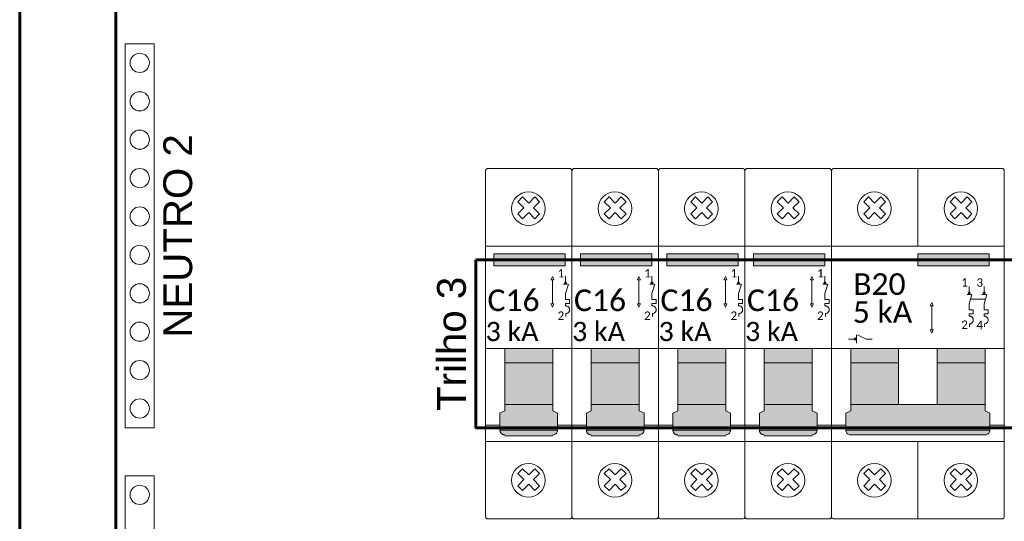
# Model space of a CAD drawing. Extents: x 5066 to 9756, y -2696 to -1109.
# Tile 11 of 248: x 9422.73 to 9426.63, y -2691.02 to -2689.04. Entities that reach past the tile are written whole.
import ezdxf

# ---------------------------------------------------------------- set-up
doc = ezdxf.new("R2010")
doc.units = 0
doc.header["$MEASUREMENT"] = 0
doc.linetypes.add('NULL', pattern=[0])
for name, color, linetype, lineweight in [('DI-Barramento Neutro quadro executivo', 5, 'CONTINUOUS', 5), ('DI-Linhas do diagrama', 3, 'CONTINUOUS', 20), ('DI-Paredes quadro executivo', 7, 'CONTINUOUS', 60), ('DI-Textos', 7, 'CONTINUOUS', 9), ('DI-Trilho', 5, 'CONTINUOUS', 60), ('EL-Disjuntor', 7, 'CONTINUOUS', 9), ('EL-Disjuntor-Alavanca', 7, 'NULL', 5)]:
    doc.layers.add(name, color=color, linetype=linetype, lineweight=lineweight)
doc.layers.add('textos', color=2, linetype='CONTINUOUS')
doc.styles.add('Arial', font='arial.ttf')
doc.styles.add('Calibri', font='calibri.ttf')
doc.styles.add('CalibriLight', font='calibril.ttf')

msp = doc.modelspace()

# ---------------------------------------------------------------- hatches: boundary and pattern name
at = {"layer": 'EL-Disjuntor-Alavanca', "linetype": 'Continuous'}
for points in [[(9424.8924, -2690.0107), (9424.8924, -2689.9638), (9424.6098, -2689.9638), (9424.6098, -2690.0107)], [(9425.2346, -2690.0107), (9425.2346, -2689.9638), (9424.9521, -2689.9638), (9424.9521, -2690.0107)], [(9425.5768, -2690.0107), (9425.5768, -2689.9638), (9425.2943, -2689.9638), (9425.2943, -2690.0107)], [(9425.9191, -2690.0107), (9425.9191, -2689.9638), (9425.6365, -2689.9638), (9425.6365, -2690.0107)], [(9426.5701, -2690.0107), (9426.5701, -2689.9638), (9426.2876, -2689.9638), (9426.2876, -2690.0107)], [(9424.8426, -2690.395), (9424.8426, -2690.338), (9424.6529, -2690.338), (9424.6529, -2690.395)], [(9425.1848, -2690.395), (9425.1848, -2690.338), (9424.9951, -2690.338), (9424.9951, -2690.395)], [(9425.5271, -2690.395), (9425.5271, -2690.338), (9425.3373, -2690.338), (9425.3373, -2690.395)], [(9425.8693, -2690.395), (9425.8693, -2690.338), (9425.6796, -2690.338), (9425.6796, -2690.395)], [(9426.2113, -2690.395), (9426.2113, -2690.338), (9426.0216, -2690.338), (9426.0216, -2690.395)], [(9426.5533, -2690.395), (9426.5533, -2690.338), (9426.3636, -2690.338), (9426.3636, -2690.395)], [(9424.8426, -2690.5597), (9424.8426, -2690.395), (9424.6529, -2690.395), (9424.6529, -2690.5597)], [(9425.1848, -2690.5597), (9425.1848, -2690.395), (9424.9951, -2690.395), (9424.9951, -2690.5597)], [(9425.5271, -2690.5597), (9425.5271, -2690.395), (9425.3373, -2690.395), (9425.3373, -2690.5597)], [(9425.8693, -2690.5597), (9425.8693, -2690.395), (9425.6796, -2690.395), (9425.6796, -2690.5597)], [(9426.2113, -2690.5597), (9426.2113, -2690.395), (9426.0216, -2690.395), (9426.0216, -2690.5597)], [(9426.5533, -2690.5597), (9426.5533, -2690.395), (9426.3636, -2690.395), (9426.3636, -2690.5597)], [(9424.6529, -2690.5597), (9424.6529, -2690.585), (9424.6339, -2690.5945), (9424.6339, -2690.661), (9424.8616, -2690.661), (9424.8616, -2690.5945), (9424.8426, -2690.585), (9424.8426, -2690.5597)], [(9424.9951, -2690.5597), (9424.9951, -2690.585), (9424.9761, -2690.5945), (9424.9761, -2690.661), (9425.2038, -2690.661), (9425.2038, -2690.5945), (9425.1848, -2690.585), (9425.1848, -2690.5597)], [(9425.3373, -2690.5597), (9425.3373, -2690.585), (9425.3183, -2690.5945), (9425.3183, -2690.661), (9425.5461, -2690.661), (9425.5461, -2690.5945), (9425.5271, -2690.585), (9425.5271, -2690.5597)], [(9425.6796, -2690.5597), (9425.6796, -2690.585), (9425.6606, -2690.5945), (9425.6606, -2690.661), (9425.8883, -2690.661), (9425.8883, -2690.5945), (9425.8693, -2690.585), (9425.8693, -2690.5597)], [(9426.0216, -2690.5597), (9426.0216, -2690.585), (9426.0026, -2690.5945), (9426.0026, -2690.661), (9426.5723, -2690.661), (9426.5723, -2690.5945), (9426.5533, -2690.585), (9426.5533, -2690.5597)], [(9424.8521, -2690.6774), (9424.8591, -2690.6705), (9424.8616, -2690.661), (9424.6339, -2690.661), (9424.6364, -2690.6705), (9424.6434, -2690.6774), (9424.6529, -2690.68), (9424.8426, -2690.68)], [(9425.1943, -2690.6774), (9425.2013, -2690.6705), (9425.2038, -2690.661), (9424.9761, -2690.661), (9424.9787, -2690.6705), (9424.9856, -2690.6774), (9424.9951, -2690.68), (9425.1848, -2690.68)], [(9425.5366, -2690.6774), (9425.5435, -2690.6705), (9425.5461, -2690.661), (9425.3183, -2690.661), (9425.3209, -2690.6705), (9425.3278, -2690.6774), (9425.3373, -2690.68), (9425.5271, -2690.68)], [(9425.8788, -2690.6774), (9425.8858, -2690.6705), (9425.8883, -2690.661), (9425.6606, -2690.661), (9425.6631, -2690.6705), (9425.6701, -2690.6774), (9425.6796, -2690.68), (9425.8693, -2690.68)], [(9426.5628, -2690.6774), (9426.5698, -2690.6705), (9426.5723, -2690.661), (9426.0026, -2690.661), (9426.0051, -2690.6705), (9426.0121, -2690.6774), (9426.0216, -2690.68), (9426.3636, -2690.68), (9426.5533, -2690.68)]]:
    msp.add_hatch(color=150, dxfattribs=at).paths.add_polyline_path(points)

# ---------------------------------------------------------------- linework, layer by layer
at = {"layer": 'DI-Barramento Neutro quadro executivo'}
for points in [[(9423.2655, -2689.1315), (9423.1515, -2689.1315), (9423.1515, -2690.6515), (9423.2655, -2690.6515), (9423.2655, -2689.1315)], [(9423.2655, -2690.8415), (9423.1515, -2690.8415), (9423.1515, -2692.3615), (9423.2655, -2692.3615), (9423.2655, -2690.8415)]]:
    msp.add_lwpolyline(points, dxfattribs=at)
at = {"layer": 'DI-Linhas do diagrama'}
for centre in [(9423.2085, -2689.2075), (9423.2085, -2689.3595), (9423.2085, -2689.5115), (9423.2085, -2689.6635), (9423.2085, -2689.8155), (9423.2085, -2689.9675), (9423.2085, -2690.1195), (9423.2085, -2690.2715), (9423.2085, -2690.4235), (9423.2085, -2690.5755), (9423.2085, -2690.9175)]:
    msp.add_circle(centre, 0.038, dxfattribs=at)
at = {"layer": 'DI-Paredes quadro executivo'}
for points in [[(9422.7335, -2684.2865), (9431.2835, -2684.2865), (9431.2835, -2693.7865), (9422.7335, -2693.7865), (9422.7335, -2684.2865)], [(9423.1135, -2684.6665), (9430.9035, -2684.6665), (9430.9035, -2693.4065), (9423.1135, -2693.4065), (9423.1135, -2684.6665)]]:
    msp.add_lwpolyline(points, dxfattribs=at)
at = {"layer": 'DI-Trilho'}
msp.add_lwpolyline([(9424.5385, -2689.9865), (9429.4785, -2689.9865), (9429.4785, -2690.6515), (9424.5385, -2690.6515), (9424.5385, -2689.9865)], dxfattribs=at)
at = {"layer": 'EL-Disjuntor'}
for p, q in [((9424.909, -2689.6255), (9424.586, -2689.6255)), ((9425.2512, -2689.6255), (9424.9282, -2689.6255)), ((9425.5935, -2689.6255), (9425.2705, -2689.6255)), ((9425.9357, -2689.6255), (9425.6127, -2689.6255)), ((9425.9549, -2689.6255), (9426.6199, -2689.6255)), ((9426.2874, -2689.9323), (9426.2874, -2689.6255)), ((9424.5765, -2689.635), (9424.5765, -2691.003)), ((9424.9185, -2691.003), (9424.9185, -2689.635)), ((9424.9187, -2689.635), (9424.9187, -2691.003)), ((9425.2607, -2691.003), (9425.2607, -2689.635)), ((9425.261, -2689.635), (9425.261, -2691.003)), ((9425.603, -2691.003), (9425.603, -2689.635)), ((9425.6032, -2689.635), (9425.6032, -2691.003)), ((9425.9452, -2691.003), (9425.9452, -2689.635)), ((9425.9454, -2689.6349), (9425.9454, -2691.003)), ((9426.6294, -2689.635), (9426.6294, -2691.0032)), ((9424.5765, -2689.9323), (9424.9185, -2689.9323)), ((9424.9187, -2689.9323), (9425.2607, -2689.9323)), ((9425.261, -2689.9323), (9425.603, -2689.9323)), ((9425.6032, -2689.9323), (9425.9452, -2689.9323)), ((9425.9454, -2689.9323), (9426.2874, -2689.9323)), ((9426.2874, -2689.9323), (9426.6294, -2689.9323)), ((9424.5765, -2690.7056), (9424.9185, -2690.7056)), ((9424.9187, -2690.7056), (9425.2607, -2690.7056)), ((9425.261, -2690.7056), (9425.603, -2690.7056)), ((9425.6032, -2690.7056), (9425.9452, -2690.7056)), ((9425.9454, -2690.7056), (9426.2874, -2690.7056)), ((9426.2874, -2690.7056), (9426.6294, -2690.7056)), ((9426.2874, -2691.0125), (9426.2874, -2690.7056)), ((9424.586, -2691.0125), (9424.909, -2691.0125)), ((9424.9282, -2691.0125), (9425.2512, -2691.0125)), ((9425.2705, -2691.0125), (9425.5935, -2691.0125)), ((9425.6127, -2691.0125), (9425.9357, -2691.0125)), ((9425.9549, -2691.0125), (9426.6199, -2691.0125))]:
    msp.add_line(p, q, dxfattribs=at)
at = {"layer": 'EL-Disjuntor', "color": 7}
for p, q in [((9424.7045, -2689.7571), (9424.7233, -2689.7383)), ((9424.7233, -2689.7383), (9424.7475, -2689.7625)), ((9424.7475, -2689.7625), (9424.7717, -2689.7383)), ((9424.7905, -2689.7571), (9424.7717, -2689.7383)), ((9425.0467, -2689.7571), (9425.0656, -2689.7383)), ((9425.0656, -2689.7383), (9425.0897, -2689.7625)), ((9425.0897, -2689.7625), (9425.1139, -2689.7383)), ((9425.1327, -2689.7571), (9425.1139, -2689.7383)), ((9425.389, -2689.7571), (9425.4078, -2689.7383)), ((9425.4078, -2689.7383), (9425.432, -2689.7625)), ((9425.432, -2689.7625), (9425.4562, -2689.7383)), ((9425.475, -2689.7571), (9425.4562, -2689.7383)), ((9425.7312, -2689.7571), (9425.75, -2689.7383)), ((9425.75, -2689.7383), (9425.7742, -2689.7625)), ((9425.7742, -2689.7625), (9425.7984, -2689.7383)), ((9425.8172, -2689.7571), (9425.7984, -2689.7383)), ((9426.0734, -2689.7571), (9426.0923, -2689.7383)), ((9426.0923, -2689.7383), (9426.1164, -2689.7625)), ((9426.1164, -2689.7625), (9426.1406, -2689.7383)), ((9426.1594, -2689.7571), (9426.1406, -2689.7383)), ((9426.4154, -2689.7571), (9426.4343, -2689.7383)), ((9426.4343, -2689.7383), (9426.4584, -2689.7625)), ((9426.4584, -2689.7625), (9426.4826, -2689.7383)), ((9426.5014, -2689.7571), (9426.4826, -2689.7383)), ((9424.7045, -2689.7571), (9424.7287, -2689.7813)), ((9424.7045, -2689.8055), (9424.7287, -2689.7813)), ((9424.7663, -2689.7813), (9424.7905, -2689.7571)), ((9424.7663, -2689.7813), (9424.7905, -2689.8055)), ((9424.7663, -2689.7813), (9424.7905, -2689.8055)), ((9425.0467, -2689.7571), (9425.0709, -2689.7813)), ((9425.0467, -2689.8055), (9425.0709, -2689.7813)), ((9425.1085, -2689.7813), (9425.1327, -2689.7571)), ((9425.1085, -2689.7813), (9425.1327, -2689.8055)), ((9425.1085, -2689.7813), (9425.1327, -2689.8055)), ((9425.389, -2689.7571), (9425.4132, -2689.7813)), ((9425.389, -2689.8055), (9425.4132, -2689.7813)), ((9425.4508, -2689.7813), (9425.475, -2689.7571)), ((9425.4508, -2689.7813), (9425.475, -2689.8055)), ((9425.4508, -2689.7813), (9425.475, -2689.8055)), ((9425.7312, -2689.7571), (9425.7554, -2689.7813)), ((9425.7312, -2689.8055), (9425.7554, -2689.7813)), ((9425.793, -2689.7813), (9425.8172, -2689.7571)), ((9425.793, -2689.7813), (9425.8172, -2689.8055)), ((9425.793, -2689.7813), (9425.8172, -2689.8055)), ((9426.0734, -2689.7571), (9426.0976, -2689.7813)), ((9426.0734, -2689.8055), (9426.0976, -2689.7813)), ((9426.1352, -2689.7813), (9426.1594, -2689.7571)), ((9426.1352, -2689.7813), (9426.1594, -2689.8055)), ((9426.1352, -2689.7813), (9426.1594, -2689.8055)), ((9426.4154, -2689.7571), (9426.4396, -2689.7813)), ((9426.4154, -2689.8055), (9426.4396, -2689.7813)), ((9426.4772, -2689.7813), (9426.5014, -2689.7571)), ((9426.4772, -2689.7813), (9426.5014, -2689.8055)), ((9426.4772, -2689.7813), (9426.5014, -2689.8055)), ((9424.7045, -2689.8055), (9424.7233, -2689.8243)), ((9424.7233, -2689.8243), (9424.7475, -2689.8001)), ((9424.7717, -2689.8243), (9424.7475, -2689.8001)), ((9424.7717, -2689.8243), (9424.7905, -2689.8055)), ((9425.0467, -2689.8055), (9425.0656, -2689.8243)), ((9425.0656, -2689.8243), (9425.0897, -2689.8001)), ((9425.1139, -2689.8243), (9425.0897, -2689.8001)), ((9425.1139, -2689.8243), (9425.1327, -2689.8055)), ((9425.389, -2689.8055), (9425.4078, -2689.8243)), ((9425.4078, -2689.8243), (9425.432, -2689.8001)), ((9425.4562, -2689.8243), (9425.432, -2689.8001)), ((9425.4562, -2689.8243), (9425.475, -2689.8055)), ((9425.7312, -2689.8055), (9425.75, -2689.8243)), ((9425.75, -2689.8243), (9425.7742, -2689.8001)), ((9425.7984, -2689.8243), (9425.7742, -2689.8001)), ((9425.7984, -2689.8243), (9425.8172, -2689.8055)), ((9426.0734, -2689.8055), (9426.0923, -2689.8243)), ((9426.0923, -2689.8243), (9426.1164, -2689.8001)), ((9426.1406, -2689.8243), (9426.1164, -2689.8001)), ((9426.1406, -2689.8243), (9426.1594, -2689.8055)), ((9426.4154, -2689.8055), (9426.4343, -2689.8243)), ((9426.4343, -2689.8243), (9426.4584, -2689.8001)), ((9426.4826, -2689.8243), (9426.4584, -2689.8001)), ((9426.4826, -2689.8243), (9426.5014, -2689.8055)), ((9424.7045, -2690.8325), (9424.7233, -2690.8137)), ((9424.7045, -2690.8325), (9424.7287, -2690.8567)), ((9424.7233, -2690.8137), (9424.7475, -2690.8379)), ((9424.7475, -2690.8379), (9424.7717, -2690.8137)), ((9424.7663, -2690.8567), (9424.7905, -2690.8325)), ((9424.7905, -2690.8325), (9424.7717, -2690.8137)), ((9425.0467, -2690.8325), (9425.0656, -2690.8137)), ((9425.0467, -2690.8325), (9425.0709, -2690.8567)), ((9425.0656, -2690.8137), (9425.0897, -2690.8379)), ((9425.0897, -2690.8379), (9425.1139, -2690.8137)), ((9425.1085, -2690.8567), (9425.1327, -2690.8325)), ((9425.1327, -2690.8325), (9425.1139, -2690.8137)), ((9425.389, -2690.8325), (9425.4078, -2690.8137)), ((9425.389, -2690.8325), (9425.4132, -2690.8567)), ((9425.4078, -2690.8137), (9425.432, -2690.8379)), ((9425.432, -2690.8379), (9425.4562, -2690.8137)), ((9425.4508, -2690.8567), (9425.475, -2690.8325)), ((9425.475, -2690.8325), (9425.4562, -2690.8137)), ((9425.7312, -2690.8325), (9425.75, -2690.8137)), ((9425.7312, -2690.8325), (9425.7554, -2690.8567)), ((9425.75, -2690.8137), (9425.7742, -2690.8379)), ((9425.7742, -2690.8379), (9425.7984, -2690.8137)), ((9425.793, -2690.8567), (9425.8172, -2690.8325)), ((9425.8172, -2690.8325), (9425.7984, -2690.8137)), ((9426.0734, -2690.8325), (9426.0923, -2690.8137)), ((9426.0734, -2690.8325), (9426.0976, -2690.8567)), ((9426.0923, -2690.8137), (9426.1164, -2690.8379)), ((9426.1164, -2690.8379), (9426.1406, -2690.8137)), ((9426.1352, -2690.8567), (9426.1594, -2690.8325)), ((9426.1594, -2690.8325), (9426.1406, -2690.8137)), ((9426.4154, -2690.8325), (9426.4343, -2690.8137)), ((9426.4154, -2690.8325), (9426.4396, -2690.8567)), ((9426.4343, -2690.8137), (9426.4584, -2690.8379)), ((9426.4584, -2690.8379), (9426.4826, -2690.8137)), ((9426.4772, -2690.8567), (9426.5014, -2690.8325)), ((9426.5014, -2690.8325), (9426.4826, -2690.8137)), ((9424.7045, -2690.8809), (9424.7287, -2690.8567)), ((9424.7233, -2690.8997), (9424.7475, -2690.8755)), ((9424.7717, -2690.8997), (9424.7475, -2690.8755)), ((9424.7663, -2690.8567), (9424.7905, -2690.8809)), ((9424.7663, -2690.8567), (9424.7905, -2690.8809)), ((9425.0467, -2690.8809), (9425.0709, -2690.8567)), ((9425.0656, -2690.8997), (9425.0897, -2690.8755)), ((9425.1139, -2690.8997), (9425.0897, -2690.8755)), ((9425.1085, -2690.8567), (9425.1327, -2690.8809)), ((9425.1085, -2690.8567), (9425.1327, -2690.8809)), ((9425.389, -2690.8809), (9425.4132, -2690.8567)), ((9425.4078, -2690.8997), (9425.432, -2690.8755)), ((9425.4562, -2690.8997), (9425.432, -2690.8755)), ((9425.4508, -2690.8567), (9425.475, -2690.8809)), ((9425.4508, -2690.8567), (9425.475, -2690.8809)), ((9425.7312, -2690.8809), (9425.7554, -2690.8567)), ((9425.75, -2690.8997), (9425.7742, -2690.8755)), ((9425.7984, -2690.8997), (9425.7742, -2690.8755)), ((9425.793, -2690.8567), (9425.8172, -2690.8809)), ((9425.793, -2690.8567), (9425.8172, -2690.8809)), ((9426.0734, -2690.8809), (9426.0976, -2690.8567)), ((9426.0923, -2690.8997), (9426.1164, -2690.8755)), ((9426.1406, -2690.8997), (9426.1164, -2690.8755)), ((9426.1352, -2690.8567), (9426.1594, -2690.8809)), ((9426.1352, -2690.8567), (9426.1594, -2690.8809)), ((9426.4154, -2690.8809), (9426.4396, -2690.8567)), ((9426.4343, -2690.8997), (9426.4584, -2690.8755)), ((9426.4826, -2690.8997), (9426.4584, -2690.8755)), ((9426.4772, -2690.8567), (9426.5014, -2690.8809)), ((9426.4772, -2690.8567), (9426.5014, -2690.8809)), ((9424.7045, -2690.8809), (9424.7233, -2690.8997)), ((9424.7717, -2690.8997), (9424.7905, -2690.8809)), ((9425.0467, -2690.8809), (9425.0656, -2690.8997)), ((9425.1139, -2690.8997), (9425.1327, -2690.8809)), ((9425.389, -2690.8809), (9425.4078, -2690.8997)), ((9425.4562, -2690.8997), (9425.475, -2690.8809)), ((9425.7312, -2690.8809), (9425.75, -2690.8997)), ((9425.7984, -2690.8997), (9425.8172, -2690.8809)), ((9426.0734, -2690.8809), (9426.0923, -2690.8997)), ((9426.1406, -2690.8997), (9426.1594, -2690.8809)), ((9426.4154, -2690.8809), (9426.4343, -2690.8997)), ((9426.4826, -2690.8997), (9426.5014, -2690.8809))]:
    msp.add_line(p, q, dxfattribs=at)
at = {"layer": 'EL-Disjuntor', "lineweight": 9}
for p, q in [((9424.5767, -2690.338), (9424.9187, -2690.338)), ((9424.6529, -2690.338), (9424.6529, -2690.585)), ((9424.8426, -2690.338), (9424.8426, -2690.5597)), ((9424.919, -2690.338), (9425.261, -2690.338)), ((9424.9951, -2690.338), (9424.9951, -2690.585)), ((9425.1848, -2690.338), (9425.1848, -2690.5597)), ((9425.2612, -2690.338), (9425.6032, -2690.338)), ((9425.3373, -2690.338), (9425.3373, -2690.585)), ((9425.5271, -2690.338), (9425.5271, -2690.5597)), ((9425.6034, -2690.338), (9425.9454, -2690.338)), ((9425.6796, -2690.338), (9425.6796, -2690.585)), ((9425.8693, -2690.338), (9425.8693, -2690.5597)), ((9425.9454, -2690.338), (9426.2874, -2690.338)), ((9426.0216, -2690.338), (9426.0216, -2690.585)), ((9426.2113, -2690.338), (9426.2113, -2690.5597)), ((9426.2874, -2690.338), (9426.6294, -2690.338)), ((9426.3636, -2690.338), (9426.3636, -2690.5597)), ((9426.5533, -2690.338), (9426.5533, -2690.585)), ((9424.6529, -2690.395), (9424.8426, -2690.395)), ((9424.9951, -2690.395), (9425.1848, -2690.395)), ((9425.3373, -2690.395), (9425.5271, -2690.395)), ((9425.6796, -2690.395), (9425.8693, -2690.395)), ((9426.0216, -2690.395), (9426.2113, -2690.395)), ((9426.3636, -2690.395), (9426.5533, -2690.395)), ((9424.6529, -2690.5597), (9424.8426, -2690.5597)), ((9424.8426, -2690.585), (9424.8426, -2690.5597)), ((9424.9951, -2690.5597), (9425.1848, -2690.5597)), ((9425.1848, -2690.585), (9425.1848, -2690.5597)), ((9425.3373, -2690.5597), (9425.5271, -2690.5597)), ((9425.5271, -2690.585), (9425.5271, -2690.5597)), ((9425.6796, -2690.5597), (9425.8693, -2690.5597)), ((9425.8693, -2690.585), (9425.8693, -2690.5597)), ((9426.0216, -2690.5597), (9426.2113, -2690.5597)), ((9426.2113, -2690.5597), (9426.3636, -2690.5597)), ((9426.3636, -2690.5597), (9426.5533, -2690.5597)), ((9424.6339, -2690.5945), (9424.6529, -2690.585)), ((9424.6339, -2690.661), (9424.6339, -2690.5945)), ((9424.8616, -2690.5945), (9424.8426, -2690.585)), ((9424.8616, -2690.661), (9424.8616, -2690.5945)), ((9424.9761, -2690.5945), (9424.9951, -2690.585)), ((9424.9761, -2690.661), (9424.9761, -2690.5945)), ((9425.2038, -2690.5945), (9425.1848, -2690.585)), ((9425.2038, -2690.661), (9425.2038, -2690.5945)), ((9425.3183, -2690.5945), (9425.3373, -2690.585)), ((9425.3183, -2690.661), (9425.3183, -2690.5945)), ((9425.5461, -2690.5945), (9425.5271, -2690.585)), ((9425.5461, -2690.661), (9425.5461, -2690.5945)), ((9425.6606, -2690.5945), (9425.6796, -2690.585)), ((9425.6606, -2690.661), (9425.6606, -2690.5945)), ((9425.8883, -2690.5945), (9425.8693, -2690.585)), ((9425.8883, -2690.661), (9425.8883, -2690.5945)), ((9426.0026, -2690.5945), (9426.0216, -2690.585)), ((9426.0026, -2690.661), (9426.0026, -2690.5945)), ((9426.5723, -2690.5945), (9426.5533, -2690.585)), ((9426.5723, -2690.5945), (9426.5723, -2690.661)), ((9424.5767, -2690.642), (9424.6339, -2690.642)), ((9424.8616, -2690.642), (9424.9187, -2690.6419)), ((9424.919, -2690.642), (9424.9761, -2690.642)), ((9425.2038, -2690.642), (9425.261, -2690.6419)), ((9425.2612, -2690.642), (9425.3183, -2690.642)), ((9425.5461, -2690.642), (9425.6032, -2690.6419)), ((9425.6034, -2690.642), (9425.6606, -2690.642)), ((9425.8883, -2690.642), (9425.9454, -2690.6419)), ((9425.9454, -2690.642), (9426.0026, -2690.642)), ((9426.5723, -2690.642), (9426.6294, -2690.642)), ((9424.6339, -2690.661), (9424.8616, -2690.661)), ((9424.6529, -2690.6834), (9424.8426, -2690.6834)), ((9424.9761, -2690.661), (9425.2038, -2690.661)), ((9424.9951, -2690.6834), (9425.1848, -2690.6834)), ((9425.3183, -2690.661), (9425.5461, -2690.661)), ((9425.3373, -2690.6834), (9425.5271, -2690.6834)), ((9425.6606, -2690.661), (9425.8883, -2690.661)), ((9425.6796, -2690.6834), (9425.8693, -2690.6834)), ((9426.0026, -2690.661), (9426.5723, -2690.661)), ((9426.3636, -2690.68), (9426.0216, -2690.68)), ((9426.5533, -2690.68), (9426.3636, -2690.68))]:
    msp.add_line(p, q, dxfattribs=at)
at = {"layer": 'EL-Disjuntor'}
for points in [[(9424.586, -2689.6255), (9424.5844, -2689.6256), (9424.5828, -2689.6261), (9424.5813, -2689.6268), (9424.5799, -2689.6277), (9424.5787, -2689.6289), (9424.5778, -2689.6302), (9424.5771, -2689.6317), (9424.5767, -2689.6333), (9424.5765, -2689.635)], [(9424.9185, -2689.635), (9424.9184, -2689.6333), (9424.9179, -2689.6317), (9424.9172, -2689.6302), (9424.9163, -2689.6289), (9424.9151, -2689.6277), (9424.9138, -2689.6268), (9424.9123, -2689.6261), (9424.9107, -2689.6256), (9424.909, -2689.6255)], [(9424.9282, -2689.6255), (9424.9266, -2689.6256), (9424.925, -2689.6261), (9424.9235, -2689.6268), (9424.9221, -2689.6277), (9424.921, -2689.6289), (9424.92, -2689.6302), (9424.9193, -2689.6317), (9424.9189, -2689.6333), (9424.9187, -2689.635)], [(9425.2607, -2689.635), (9425.2606, -2689.6333), (9425.2602, -2689.6317), (9425.2595, -2689.6302), (9425.2585, -2689.6289), (9425.2573, -2689.6277), (9425.256, -2689.6268), (9425.2545, -2689.6261), (9425.2529, -2689.6256), (9425.2512, -2689.6255)], [(9425.2705, -2689.6255), (9425.2688, -2689.6256), (9425.2672, -2689.6261), (9425.2657, -2689.6268), (9425.2644, -2689.6277), (9425.2632, -2689.6289), (9425.2622, -2689.6302), (9425.2615, -2689.6317), (9425.2611, -2689.6333), (9425.261, -2689.635)], [(9425.603, -2689.635), (9425.6028, -2689.6333), (9425.6024, -2689.6317), (9425.6017, -2689.6302), (9425.6008, -2689.6289), (9425.5996, -2689.6277), (9425.5982, -2689.6268), (9425.5967, -2689.6261), (9425.5951, -2689.6256), (9425.5935, -2689.6255)], [(9425.6127, -2689.6255), (9425.6111, -2689.6256), (9425.6095, -2689.6261), (9425.608, -2689.6268), (9425.6066, -2689.6277), (9425.6054, -2689.6289), (9425.6045, -2689.6302), (9425.6038, -2689.6317), (9425.6033, -2689.6333), (9425.6032, -2689.635)], [(9425.9452, -2689.635), (9425.9451, -2689.6333), (9425.9446, -2689.6317), (9425.9439, -2689.6302), (9425.943, -2689.6289), (9425.9418, -2689.6277), (9425.9405, -2689.6268), (9425.939, -2689.6261), (9425.9374, -2689.6256), (9425.9357, -2689.6255)], [(9425.9549, -2689.6255), (9425.9533, -2689.6256), (9425.9517, -2689.6261), (9425.9502, -2689.6268), (9425.9488, -2689.6277), (9425.9477, -2689.6289), (9425.9467, -2689.6302), (9425.946, -2689.6317), (9425.9456, -2689.6333), (9425.9454, -2689.635)], [(9426.6294, -2689.635), (9426.6293, -2689.6333), (9426.6289, -2689.6317), (9426.6282, -2689.6302), (9426.6272, -2689.6289), (9426.626, -2689.6277), (9426.6247, -2689.6268), (9426.6232, -2689.6261), (9426.6216, -2689.6256), (9426.6199, -2689.6255)], [(9424.5765, -2691.003), (9424.5767, -2691.0046), (9424.5771, -2691.0062), (9424.5778, -2691.0077), (9424.5787, -2691.0091), (9424.5799, -2691.0103), (9424.5813, -2691.0112), (9424.5828, -2691.0119), (9424.5844, -2691.0123), (9424.586, -2691.0125)], [(9424.909, -2691.0125), (9424.9107, -2691.0123), (9424.9123, -2691.0119), (9424.9138, -2691.0112), (9424.9151, -2691.0103), (9424.9163, -2691.0091), (9424.9172, -2691.0077), (9424.9179, -2691.0062), (9424.9184, -2691.0046), (9424.9185, -2691.003)], [(9424.9187, -2691.003), (9424.9189, -2691.0046), (9424.9193, -2691.0062), (9424.92, -2691.0077), (9424.921, -2691.0091), (9424.9221, -2691.0103), (9424.9235, -2691.0112), (9424.925, -2691.0119), (9424.9266, -2691.0123), (9424.9282, -2691.0125)], [(9425.2512, -2691.0125), (9425.2529, -2691.0123), (9425.2545, -2691.0119), (9425.256, -2691.0112), (9425.2573, -2691.0103), (9425.2585, -2691.0091), (9425.2595, -2691.0077), (9425.2602, -2691.0062), (9425.2606, -2691.0046), (9425.2607, -2691.003)], [(9425.261, -2691.003), (9425.2611, -2691.0046), (9425.2615, -2691.0062), (9425.2622, -2691.0077), (9425.2632, -2691.0091), (9425.2644, -2691.0103), (9425.2657, -2691.0112), (9425.2672, -2691.0119), (9425.2688, -2691.0123), (9425.2705, -2691.0125)], [(9425.5935, -2691.0125), (9425.5951, -2691.0123), (9425.5967, -2691.0119), (9425.5982, -2691.0112), (9425.5996, -2691.0103), (9425.6008, -2691.0091), (9425.6017, -2691.0077), (9425.6024, -2691.0062), (9425.6028, -2691.0046), (9425.603, -2691.003)], [(9425.6032, -2691.003), (9425.6033, -2691.0046), (9425.6038, -2691.0062), (9425.6045, -2691.0077), (9425.6054, -2691.0091), (9425.6066, -2691.0103), (9425.608, -2691.0112), (9425.6095, -2691.0119), (9425.6111, -2691.0123), (9425.6127, -2691.0125)], [(9425.9357, -2691.0125), (9425.9374, -2691.0123), (9425.939, -2691.0119), (9425.9405, -2691.0112), (9425.9418, -2691.0103), (9425.943, -2691.0091), (9425.9439, -2691.0077), (9425.9446, -2691.0062), (9425.9451, -2691.0046), (9425.9452, -2691.003)], [(9425.9454, -2691.003), (9425.9456, -2691.0046), (9425.946, -2691.0062), (9425.9467, -2691.0077), (9425.9477, -2691.0091), (9425.9488, -2691.0103), (9425.9502, -2691.0112), (9425.9517, -2691.0119), (9425.9533, -2691.0123), (9425.9549, -2691.0125)], [(9426.6199, -2691.0125), (9426.6216, -2691.0123), (9426.6232, -2691.0119), (9426.6247, -2691.0112), (9426.626, -2691.0103), (9426.6272, -2691.0091), (9426.6282, -2691.0077), (9426.6289, -2691.0062), (9426.6293, -2691.0046), (9426.6294, -2691.003)]]:
    msp.add_lwpolyline(points, dxfattribs=at)
at = {"layer": 'EL-Disjuntor', "lineweight": 9}
for points in [[(9424.6098, -2689.9638), (9424.6098, -2690.0107), (9424.8924, -2690.0107), (9424.8924, -2689.9638), (9424.6098, -2689.9638)], [(9424.9521, -2689.9638), (9424.9521, -2690.0107), (9425.2346, -2690.0107), (9425.2346, -2689.9638), (9424.9521, -2689.9638)], [(9425.2943, -2689.9638), (9425.2943, -2690.0107), (9425.5768, -2690.0107), (9425.5768, -2689.9638), (9425.2943, -2689.9638)], [(9425.6365, -2689.9638), (9425.6365, -2690.0107), (9425.9191, -2690.0107), (9425.9191, -2689.9638), (9425.6365, -2689.9638)], [(9426.2876, -2689.9638), (9426.2876, -2690.0107), (9426.5701, -2690.0107), (9426.5701, -2689.9638), (9426.2876, -2689.9638)], [(9424.6339, -2690.661), (9424.634, -2690.6626), (9424.6342, -2690.6643), (9424.6345, -2690.6659), (9424.635, -2690.6675), (9424.6357, -2690.669), (9424.6364, -2690.6705), (9424.6373, -2690.6719), (9424.6383, -2690.6732), (9424.6394, -2690.6744), (9424.6407, -2690.6755), (9424.642, -2690.6765), (9424.6434, -2690.6774), (9424.6449, -2690.6782), (9424.6464, -2690.6788), (9424.648, -2690.6793), (9424.6496, -2690.6797), (9424.6512, -2690.6799), (9424.6529, -2690.68)], [(9424.8426, -2690.68), (9424.8459, -2690.6797), (9424.8491, -2690.6788), (9424.8521, -2690.6774), (9424.8548, -2690.6755), (9424.8572, -2690.6732), (9424.8591, -2690.6705), (9424.8605, -2690.6675), (9424.8613, -2690.6643), (9424.8616, -2690.661)], [(9424.9761, -2690.661), (9424.9762, -2690.6626), (9424.9764, -2690.6643), (9424.9768, -2690.6659), (9424.9773, -2690.6675), (9424.9779, -2690.669), (9424.9787, -2690.6705), (9424.9795, -2690.6719), (9424.9806, -2690.6732), (9424.9817, -2690.6744), (9424.9829, -2690.6755), (9424.9842, -2690.6765), (9424.9856, -2690.6774), (9424.9871, -2690.6782), (9424.9886, -2690.6788), (9424.9902, -2690.6793), (9424.9918, -2690.6797), (9424.9935, -2690.6799), (9424.9951, -2690.68)], [(9425.1848, -2690.68), (9425.1881, -2690.6797), (9425.1913, -2690.6788), (9425.1943, -2690.6774), (9425.197, -2690.6755), (9425.1994, -2690.6732), (9425.2013, -2690.6705), (9425.2027, -2690.6675), (9425.2035, -2690.6643), (9425.2038, -2690.661)], [(9425.3183, -2690.661), (9425.3184, -2690.6626), (9425.3186, -2690.6643), (9425.319, -2690.6659), (9425.3195, -2690.6675), (9425.3201, -2690.669), (9425.3209, -2690.6705), (9425.3218, -2690.6719), (9425.3228, -2690.6732), (9425.3239, -2690.6744), (9425.3251, -2690.6755), (9425.3264, -2690.6765), (9425.3278, -2690.6774), (9425.3293, -2690.6782), (9425.3308, -2690.6788), (9425.3324, -2690.6793), (9425.334, -2690.6797), (9425.3357, -2690.6799), (9425.3373, -2690.68)], [(9425.5271, -2690.68), (9425.5304, -2690.6797), (9425.5336, -2690.6788), (9425.5366, -2690.6774), (9425.5393, -2690.6755), (9425.5416, -2690.6732), (9425.5435, -2690.6705), (9425.5449, -2690.6675), (9425.5458, -2690.6643), (9425.5461, -2690.661)], [(9425.6606, -2690.661), (9425.6606, -2690.6626), (9425.6609, -2690.6643), (9425.6612, -2690.6659), (9425.6617, -2690.6675), (9425.6624, -2690.669), (9425.6631, -2690.6705), (9425.664, -2690.6719), (9425.665, -2690.6732), (9425.6661, -2690.6744), (9425.6674, -2690.6755), (9425.6687, -2690.6765), (9425.6701, -2690.6774), (9425.6715, -2690.6782), (9425.6731, -2690.6788), (9425.6747, -2690.6793), (9425.6763, -2690.6797), (9425.6779, -2690.6799), (9425.6796, -2690.68)], [(9425.8693, -2690.68), (9425.8726, -2690.6797), (9425.8758, -2690.6788), (9425.8788, -2690.6774), (9425.8815, -2690.6755), (9425.8839, -2690.6732), (9425.8858, -2690.6705), (9425.8872, -2690.6675), (9425.888, -2690.6643), (9425.8883, -2690.661)], [(9426.0026, -2690.661), (9426.0029, -2690.6643), (9426.0037, -2690.6675), (9426.0051, -2690.6705), (9426.007, -2690.6732), (9426.0094, -2690.6755), (9426.0121, -2690.6774), (9426.0151, -2690.6788), (9426.0183, -2690.6797), (9426.0216, -2690.68)], [(9426.5533, -2690.68), (9426.5566, -2690.6797), (9426.5598, -2690.6788), (9426.5628, -2690.6774), (9426.5655, -2690.6755), (9426.5679, -2690.6732), (9426.5698, -2690.6705), (9426.5712, -2690.6675), (9426.572, -2690.6643), (9426.5723, -2690.661)]]:
    msp.add_lwpolyline(points, dxfattribs=at)
at = {"layer": 'EL-Disjuntor', "color": 7}
for centre in [(9424.7465, -2689.7843), (9425.0887, -2689.7843), (9425.4309, -2689.7843), (9425.7732, -2689.7843), (9426.1154, -2689.7843), (9426.4574, -2689.7843), (9424.7465, -2690.8597), (9425.0887, -2690.8597), (9425.4309, -2690.8597), (9425.7732, -2690.8597), (9426.1154, -2690.8597), (9426.4574, -2690.8597)]:
    msp.add_circle(centre, 0.0665, dxfattribs=at)
at = {"layer": 'textos', "lineweight": 9}
for p, q in [((9424.8415, -2690.0528), (9424.8356, -2690.0665)), ((9424.8415, -2690.0528), (9424.8475, -2690.0665)), ((9424.8931, -2690.0517), (9424.8931, -2690.0832)), ((9425.1838, -2690.0528), (9425.1778, -2690.0665)), ((9425.1838, -2690.0528), (9425.1897, -2690.0665)), ((9425.2354, -2690.0517), (9425.2354, -2690.0832)), ((9425.526, -2690.0528), (9425.5201, -2690.0665)), ((9425.526, -2690.0528), (9425.5319, -2690.0665)), ((9425.5776, -2690.0517), (9425.5776, -2690.0832)), ((9425.8682, -2690.0528), (9425.8623, -2690.0665)), ((9425.8682, -2690.0528), (9425.8742, -2690.0665)), ((9425.9198, -2690.0517), (9425.9198, -2690.0832)), ((9424.8356, -2690.0665), (9424.8475, -2690.0665)), ((9424.8415, -2690.0665), (9424.8415, -2690.1609)), ((9424.8931, -2690.0832), (9424.8848, -2690.0832)), ((9424.8931, -2690.0782), (9424.889, -2690.0754)), ((9424.8971, -2690.0749), (9424.8892, -2690.0814)), ((9424.8931, -2690.0782), (9424.8971, -2690.0809)), ((9424.8931, -2690.0832), (9424.9015, -2690.0832)), ((9424.8931, -2690.1207), (9424.9045, -2690.0839)), ((9425.1778, -2690.0665), (9425.1897, -2690.0665)), ((9425.1838, -2690.0665), (9425.1838, -2690.1609)), ((9425.2354, -2690.0832), (9425.227, -2690.0832)), ((9425.2354, -2690.0782), (9425.2312, -2690.0754)), ((9425.2394, -2690.0749), (9425.2314, -2690.0814)), ((9425.2354, -2690.0782), (9425.2394, -2690.0809)), ((9425.2354, -2690.0832), (9425.2437, -2690.0832)), ((9425.2354, -2690.1207), (9425.2467, -2690.0839)), ((9425.5201, -2690.0665), (9425.5319, -2690.0665)), ((9425.526, -2690.0665), (9425.526, -2690.1609)), ((9425.5776, -2690.0832), (9425.5693, -2690.0832)), ((9425.5776, -2690.0782), (9425.5735, -2690.0754)), ((9425.5816, -2690.0749), (9425.5736, -2690.0814)), ((9425.5776, -2690.0782), (9425.5816, -2690.0809)), ((9425.5776, -2690.0832), (9425.5859, -2690.0832)), ((9425.5776, -2690.1207), (9425.589, -2690.0839)), ((9425.8623, -2690.0665), (9425.8742, -2690.0665)), ((9425.8682, -2690.0665), (9425.8682, -2690.1609)), ((9425.9198, -2690.0832), (9425.9115, -2690.0832)), ((9425.9198, -2690.0782), (9425.9157, -2690.0754)), ((9425.9238, -2690.0749), (9425.9158, -2690.0814)), ((9425.9198, -2690.0782), (9425.9238, -2690.0809)), ((9425.9198, -2690.0832), (9425.9282, -2690.0832)), ((9425.9198, -2690.1207), (9425.9312, -2690.0839)), ((9426.4902, -2690.0922), (9426.4902, -2690.1237)), ((9426.5492, -2690.0922), (9426.5492, -2690.1237)), ((9424.8931, -2690.1207), (9424.8931, -2690.1443)), ((9425.2354, -2690.1207), (9425.2354, -2690.1443)), ((9425.5776, -2690.1207), (9425.5776, -2690.1443)), ((9425.9198, -2690.1207), (9425.9198, -2690.1443)), ((9426.4902, -2690.1237), (9426.4819, -2690.1237)), ((9426.4902, -2690.1187), (9426.4861, -2690.1158)), ((9426.4942, -2690.1154), (9426.4863, -2690.1219)), ((9426.4902, -2690.1187), (9426.4942, -2690.1214)), ((9426.4902, -2690.1237), (9426.4986, -2690.1237)), ((9426.4902, -2690.1612), (9426.5016, -2690.1244)), ((9426.5492, -2690.1237), (9426.5409, -2690.1237)), ((9426.5492, -2690.1187), (9426.5451, -2690.1158)), ((9426.5532, -2690.1154), (9426.5452, -2690.1219)), ((9426.5492, -2690.1187), (9426.5532, -2690.1214)), ((9426.5492, -2690.1237), (9426.5575, -2690.1237)), ((9426.5492, -2690.1612), (9426.5606, -2690.1244)), ((9424.8415, -2690.1745), (9424.8356, -2690.1609)), ((9424.8356, -2690.1609), (9424.8475, -2690.1609)), ((9424.8415, -2690.1745), (9424.8475, -2690.1609)), ((9424.8931, -2690.1443), (9424.9091, -2690.1443)), ((9424.9091, -2690.1596), (9424.8931, -2690.1596)), ((9424.8931, -2690.1596), (9424.8931, -2690.1694)), ((9424.9091, -2690.1443), (9424.9091, -2690.1596)), ((9425.1838, -2690.1745), (9425.1778, -2690.1609)), ((9425.1778, -2690.1609), (9425.1897, -2690.1609)), ((9425.1838, -2690.1745), (9425.1897, -2690.1609)), ((9425.2354, -2690.1443), (9425.2513, -2690.1443)), ((9425.2513, -2690.1596), (9425.2354, -2690.1596)), ((9425.2354, -2690.1596), (9425.2354, -2690.1694)), ((9425.2513, -2690.1443), (9425.2513, -2690.1596)), ((9425.526, -2690.1745), (9425.5201, -2690.1609)), ((9425.5201, -2690.1609), (9425.5319, -2690.1609)), ((9425.526, -2690.1745), (9425.5319, -2690.1609)), ((9425.5776, -2690.1443), (9425.5935, -2690.1443)), ((9425.5935, -2690.1596), (9425.5776, -2690.1596)), ((9425.5776, -2690.1596), (9425.5776, -2690.1694)), ((9425.5935, -2690.1443), (9425.5935, -2690.1596)), ((9425.8682, -2690.1745), (9425.8623, -2690.1609)), ((9425.8623, -2690.1609), (9425.8742, -2690.1609)), ((9425.8682, -2690.1745), (9425.8742, -2690.1609)), ((9425.9198, -2690.1443), (9425.9358, -2690.1443)), ((9425.9358, -2690.1596), (9425.9198, -2690.1596)), ((9425.9198, -2690.1596), (9425.9198, -2690.1694)), ((9425.9358, -2690.1443), (9425.9358, -2690.1596)), ((9426.3422, -2690.1558), (9426.3362, -2690.1695)), ((9426.3362, -2690.1695), (9426.3481, -2690.1695)), ((9426.3422, -2690.1558), (9426.3481, -2690.1695)), ((9426.3422, -2690.1695), (9426.3422, -2690.2639)), ((9426.4902, -2690.1612), (9426.4902, -2690.1848)), ((9426.5492, -2690.1612), (9426.5492, -2690.1848)), ((9424.8946, -2690.1996), (9424.8946, -2690.2112)), ((9425.2368, -2690.1996), (9425.2368, -2690.2112)), ((9425.579, -2690.1996), (9425.579, -2690.2112)), ((9425.9213, -2690.1996), (9425.9213, -2690.2112)), ((9426.4902, -2690.1848), (9426.5062, -2690.1848)), ((9426.5062, -2690.2001), (9426.4902, -2690.2001)), ((9426.4902, -2690.2001), (9426.4902, -2690.2099)), ((9426.5062, -2690.1848), (9426.5062, -2690.2001)), ((9426.5492, -2690.1848), (9426.5651, -2690.1848)), ((9426.5651, -2690.2001), (9426.5492, -2690.2001)), ((9426.5492, -2690.2001), (9426.5492, -2690.2099)), ((9426.5651, -2690.1848), (9426.5651, -2690.2001)), ((9426.4917, -2690.2401), (9426.4917, -2690.2517)), ((9426.5506, -2690.2401), (9426.5506, -2690.2517)), ((9426.0449, -2690.3004), (9426.0449, -2690.2837)), ((9426.0825, -2690.3004), (9426.0484, -2690.2837)), ((9426.3422, -2690.2775), (9426.3362, -2690.2639)), ((9426.3362, -2690.2639), (9426.3481, -2690.2639)), ((9426.3422, -2690.2775), (9426.3481, -2690.2639)), ((9426.0134, -2690.3004), (9426.0449, -2690.3004)), ((9426.0367, -2690.2964), (9426.0432, -2690.3044)), ((9426.0399, -2690.3004), (9426.0371, -2690.3045)), ((9426.0399, -2690.3004), (9426.0426, -2690.2964)), ((9426.0449, -2690.3004), (9426.0449, -2690.3171)), ((9426.0825, -2690.3004), (9426.1061, -2690.3004))]:
    msp.add_line(p, q, dxfattribs=at)
at = {"layer": 'textos', "lineweight": 9, "ltscale": 0.08}
msp.add_line((9426.4959, -2690.1428), (9426.5549, -2690.1428), dxfattribs=at)
at = {"layer": 'textos', "lineweight": 9}
for points in [[(9424.8946, -2690.1996), (9424.8964, -2690.1995), (9424.8982, -2690.1992), (9424.8999, -2690.1986), (9424.9015, -2690.1979), (9424.9031, -2690.197), (9424.9045, -2690.1959), (9424.9058, -2690.1946), (9424.907, -2690.1932), (9424.9079, -2690.1916), (9424.9087, -2690.19), (9424.9092, -2690.1883), (9424.9096, -2690.1865), (9424.9097, -2690.1847), (9424.9096, -2690.1829), (9424.9093, -2690.1811), (9424.9088, -2690.1793), (9424.9081, -2690.1777), (9424.9072, -2690.1761), (9424.9061, -2690.1747), (9424.9048, -2690.1734), (9424.9034, -2690.1722), (9424.9019, -2690.1712), (9424.9002, -2690.1705), (9424.8985, -2690.1699), (9424.8967, -2690.1695), (9424.8949, -2690.1694), (9424.8931, -2690.1694)], [(9425.2368, -2690.1996), (9425.2386, -2690.1995), (9425.2404, -2690.1992), (9425.2421, -2690.1986), (9425.2438, -2690.1979), (9425.2453, -2690.197), (9425.2468, -2690.1959), (9425.2481, -2690.1946), (9425.2492, -2690.1932), (9425.2501, -2690.1916), (9425.2509, -2690.19), (9425.2515, -2690.1883), (9425.2518, -2690.1865), (9425.2519, -2690.1847), (9425.2518, -2690.1829), (9425.2515, -2690.1811), (9425.251, -2690.1793), (9425.2503, -2690.1777), (9425.2494, -2690.1761), (9425.2483, -2690.1747), (9425.247, -2690.1734), (9425.2456, -2690.1722), (9425.2441, -2690.1712), (9425.2425, -2690.1705), (9425.2408, -2690.1699), (9425.239, -2690.1695), (9425.2372, -2690.1694), (9425.2354, -2690.1694)], [(9425.579, -2690.1996), (9425.5808, -2690.1995), (9425.5826, -2690.1992), (9425.5844, -2690.1986), (9425.586, -2690.1979), (9425.5876, -2690.197), (9425.589, -2690.1959), (9425.5903, -2690.1946), (9425.5914, -2690.1932), (9425.5924, -2690.1916), (9425.5931, -2690.19), (9425.5937, -2690.1883), (9425.594, -2690.1865), (9425.5942, -2690.1847), (9425.5941, -2690.1829), (9425.5938, -2690.1811), (9425.5933, -2690.1793), (9425.5925, -2690.1777), (9425.5916, -2690.1761), (9425.5905, -2690.1747), (9425.5893, -2690.1734), (9425.5879, -2690.1722), (9425.5863, -2690.1712), (9425.5847, -2690.1705), (9425.583, -2690.1699), (9425.5812, -2690.1695), (9425.5794, -2690.1694), (9425.5776, -2690.1694)], [(9425.9213, -2690.1996), (9425.9231, -2690.1995), (9425.9249, -2690.1992), (9425.9266, -2690.1986), (9425.9282, -2690.1979), (9425.9298, -2690.197), (9425.9312, -2690.1959), (9425.9325, -2690.1946), (9425.9337, -2690.1932), (9425.9346, -2690.1916), (9425.9354, -2690.19), (9425.9359, -2690.1883), (9425.9363, -2690.1865), (9425.9364, -2690.1847), (9425.9363, -2690.1829), (9425.936, -2690.1811), (9425.9355, -2690.1793), (9425.9348, -2690.1777), (9425.9339, -2690.1761), (9425.9328, -2690.1747), (9425.9315, -2690.1734), (9425.9301, -2690.1722), (9425.9286, -2690.1712), (9425.9269, -2690.1705), (9425.9252, -2690.1699), (9425.9234, -2690.1695), (9425.9216, -2690.1694), (9425.9198, -2690.1694)], [(9426.4917, -2690.2401), (9426.4935, -2690.24), (9426.4953, -2690.2397), (9426.497, -2690.2391), (9426.4987, -2690.2384), (9426.5002, -2690.2375), (9426.5016, -2690.2364), (9426.5029, -2690.2351), (9426.5041, -2690.2337), (9426.505, -2690.2321), (9426.5058, -2690.2305), (9426.5063, -2690.2287), (9426.5067, -2690.227), (9426.5068, -2690.2252), (9426.5067, -2690.2233), (9426.5064, -2690.2216), (9426.5059, -2690.2198), (9426.5052, -2690.2182), (9426.5043, -2690.2166), (9426.5032, -2690.2151), (9426.5019, -2690.2138), (9426.5005, -2690.2127), (9426.499, -2690.2117), (9426.4974, -2690.2109), (9426.4956, -2690.2104), (9426.4939, -2690.21), (9426.4921, -2690.2098), (9426.4902, -2690.2099)], [(9426.5506, -2690.2401), (9426.5525, -2690.24), (9426.5542, -2690.2397), (9426.556, -2690.2391), (9426.5576, -2690.2384), (9426.5592, -2690.2375), (9426.5606, -2690.2364), (9426.5619, -2690.2351), (9426.563, -2690.2337), (9426.564, -2690.2321), (9426.5647, -2690.2305), (9426.5653, -2690.2287), (9426.5656, -2690.227), (9426.5658, -2690.2252), (9426.5657, -2690.2233), (9426.5654, -2690.2216), (9426.5649, -2690.2198), (9426.5642, -2690.2182), (9426.5632, -2690.2166), (9426.5622, -2690.2151), (9426.5609, -2690.2138), (9426.5595, -2690.2127), (9426.558, -2690.2117), (9426.5563, -2690.2109), (9426.5546, -2690.2104), (9426.5528, -2690.21), (9426.551, -2690.2098), (9426.5492, -2690.2099)]]:
    msp.add_lwpolyline(points, dxfattribs=at)

# ---------------------------------------------------------------- texts
at = {"layer": 'DI-Textos', "linetype": 'NULL', "char_height": 0.114, "attachment_point": 7, "rotation": 90.0002, "line_spacing_factor": 0.6, "style": 'Arial'}
for s, insert, width in [('NEUTRO 2', (9423.4175, -2690.295), 1.53707), ('Trilho 3', (9424.5005, -2690.5851), 1.01368)]:
    msp.add_mtext(s, dxfattribs=dict(at, insert=insert, width=width))
at = {"layer": 'textos', "linetype": 'NULL', "attachment_point": 7, "line_spacing_factor": 0.6}
for s, insert, char_height, width, style in [('1', (9424.8621, -2690.0569), 0.0332, 0.048149, 'Calibri'), ('1', (9425.2043, -2690.0569), 0.0332, 0.048149, 'Calibri'), ('1', (9425.5466, -2690.0569), 0.0332, 0.048149, 'Calibri'), ('1', (9425.8888, -2690.0569), 0.0332, 0.048149, 'Calibri'), ('B20', (9426.0314, -2690.1267), 0.0855, 0.353133, 'CalibriLight'), ('1', (9426.4594, -2690.0927), 0.0332, 0.048149, 'Calibri'), ('3', (9426.5192, -2690.0938), 0.0332, 0.048149, 'Calibri'), ('C16', (9424.5845, -2690.1908), 0.0855, 0.353133, 'CalibriLight'), ('C16', (9424.9267, -2690.1908), 0.0855, 0.353133, 'CalibriLight'), ('C16', (9425.269, -2690.1908), 0.0855, 0.353133, 'CalibriLight'), ('C16', (9425.6112, -2690.1908), 0.0855, 0.353133, 'CalibriLight'), ('5 kA', (9426.0299, -2690.2371), 0.0855, 0.396105, 'CalibriLight'), ('3 kA', (9424.5771, -2690.3094), 0.076, 0.363097, 'CalibriLight'), ('2', (9424.8619, -2690.2246), 0.0332, 0.048149, 'Calibri'), ('3 kA', (9424.9193, -2690.3094), 0.076, 0.363097, 'CalibriLight'), ('2', (9425.2041, -2690.2246), 0.0332, 0.048149, 'Calibri'), ('3 kA', (9425.2615, -2690.3094), 0.076, 0.363097, 'CalibriLight'), ('2', (9425.5463, -2690.2246), 0.0332, 0.048149, 'Calibri'), ('3 kA', (9425.6038, -2690.3094), 0.076, 0.363097, 'CalibriLight'), ('2', (9425.8886, -2690.2246), 0.0332, 0.048149, 'Calibri'), ('2', (9426.4591, -2690.2604), 0.0332, 0.048149, 'Calibri'), ('4', (9426.5189, -2690.2615), 0.0332, 0.048149, 'Calibri')]:
    msp.add_mtext(s, dxfattribs=dict(at, insert=insert, char_height=char_height, width=width, style=style))

doc.saveas('drawing.dxf')
